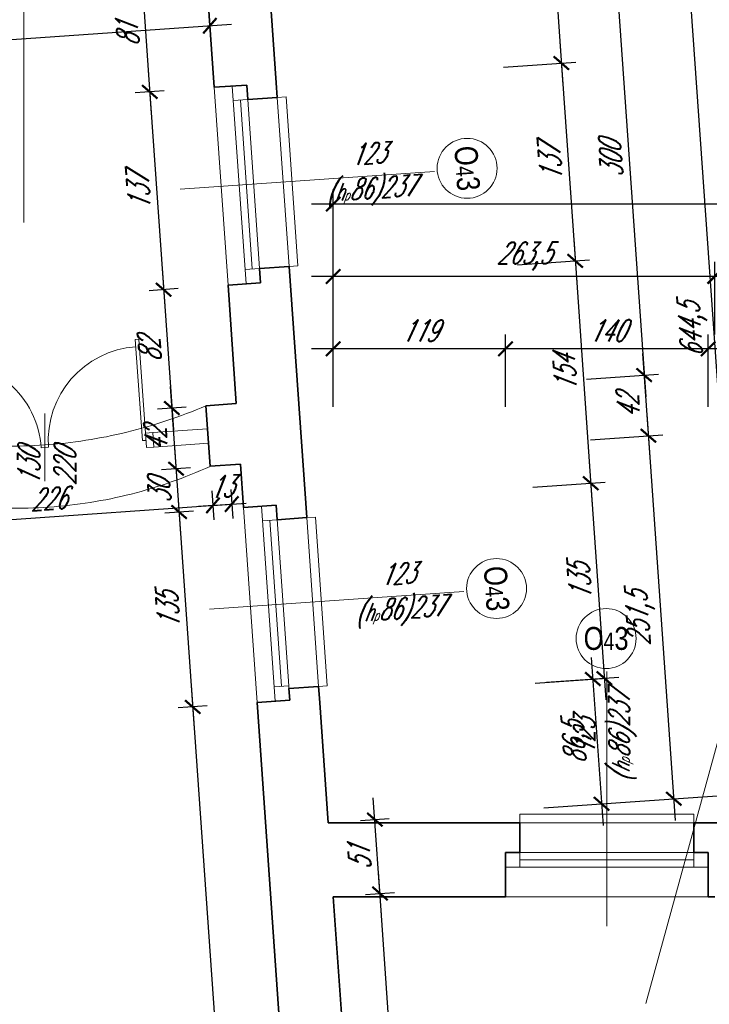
# Model space of a CAD drawing. Header units: millimetres. Extents: x 402 to 79005, y -7782 to 89952.
# Tile 47 of 256: x 22641 to 23117, y 17553 to 18233. Entities that reach past the tile are written whole.
import ezdxf

# ---------------------------------------------------------------- set-up
doc = ezdxf.new("R2010")
doc.units = ezdxf.units.MM
doc.header["$LTSCALE"] = 10
doc.linetypes.add('DASHED', pattern=[19.05, 12.7, -6.35])
doc.layers.get('0').update_dxf_attribs({"lineweight": 0})
doc.layers.get('Defpoints').update_dxf_attribs({"color": 253})
for name, color, linetype, lineweight in [('01 parter - ściany', 253, 'Continuous', 35), ('03-01_okna', 253, 'Continuous', 15), ('03_drzwi', 253, 'Continuous', 15), ('04-1_widok', 253, 'Continuous', 5), ('04-2_nad', 253, 'DASHED', 5), ('05-01_wymiary', 253, 'Continuous', 5), ('05-03_opis', 253, 'Continuous', 5)]:
    doc.layers.add(name, color=color, linetype=linetype, lineweight=lineweight)
doc.styles.add('ariel', font='ARIAL.TTF', dxfattribs={"width": 0.8})
doc.styles.add('ariel_wym', font='simplex.shx', dxfattribs={"width": 0.65, "oblique": 25})
doc.dimstyles.new('ariel 50', dxfattribs={"dimtxt": 15, "dimasz": 10, "dimexe": 10, "dimexo": 0, "dimgap": 5, "dimtad": 1, "dimdec": 1, "dimrnd": 0.5, "dimtxsty": 'ariel_wym', "dimblk": 'ARCHTICK', "dimcen": 2.5, "dimdle": 15, "dimazin": 0, "dimtfac": 1, "dimtdec": 1, "dimtix": 1, "dimtmove": 0, "dimatfit": 3, "dimldrblk": 'DOT', "dimfxl": 0, "dimarcsym": 0})
doc.dimstyles.new('ariel 50 wnętrze', dxfattribs={"dimtxt": 15, "dimasz": 10, "dimexe": 10, "dimexo": 0, "dimgap": 5, "dimtad": 1, "dimdec": 1, "dimrnd": 0.5, "dimtxsty": 'ariel_wym', "dimblk": 'ARCHTICK', "dimcen": 2.5, "dimdle": 15, "dimazin": 0, "dimtfac": 1, "dimtdec": 1, "dimtix": 1, "dimtmove": 0, "dimatfit": 3, "dimldrblk": 'DOT', "dimfxl": 0, "dimarcsym": 0})

# ---------------------------------------------------------------- blocks, each defined once
blk = doc.blocks.new('_ArchTick')
at = {"color": 0, "linetype": 'ByBlock', "const_width": 0.15}
blk.add_lwpolyline([(-0.5, -0.5), (0.5, 0.5)], dxfattribs=at)
blk = doc.blocks.new('*D3326')
at = {"layer": '05-01_wymiary', "color": 0, "lineweight": -2}
for p, q in [((23005.06, 18349.98), (23016.36, 18188.37)), ((22966.21, 18332.23), (23016.08, 18335.71)), ((22975.41, 18200.55), (23025.29, 18204.04))]:
    blk.add_line(p, q, dxfattribs=at)
at = {"layer": 'Defpoints', "color": 0, "lineweight": 0}
for p in [(22809.31, 18321.25), (23015.32, 18203.34), (22767.64, 18186.02)]:
    blk.add_point(p, dxfattribs=at)
at = {"layer": '05-01_wymiary', "color": 0, "lineweight": -2, "xscale": 10, "yscale": 10, "zscale": 10}
for p, rotation in [((23006.11, 18335.02), 94.00000000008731), ((23015.32, 18203.34), 274.0000000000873)]:
    blk.add_blockref('_ArchTick', p, dxfattribs=dict(at, rotation=rotation))
at = {"layer": '05-01_wymiary', "color": 0, "insert": (22998.24, 18268.31), "char_height": 15, "attachment_point": 5, "rotation": 94, "style": 'ariel_wym'}
blk.add_mtext('132', dxfattribs=at)
blk = doc.blocks.new('_Dot')
at = {"color": 0, "linetype": 'ByBlock', "lineweight": -2}
blk.add_line((-0.5, 0), (-1, 0), dxfattribs=at)
at = {"color": 0, "linetype": 'ByBlock', "const_width": 0.5}
blk.add_lwpolyline([(-0.25, 0, 1), (0.25, 0, 1)], format="xyb", close=True, dxfattribs=at)
blk = doc.blocks.new('*D3327')
at = {"layer": '05-01_wymiary', "color": 0, "lineweight": -2}
for p, q in [((23014.27, 18218.3), (23025.92, 18051.71)), ((22975.41, 18200.55), (23025.29, 18204.04)), ((22984.97, 18063.88), (23034.85, 18067.37))]:
    blk.add_line(p, q, dxfattribs=at)
at = {"layer": 'Defpoints', "color": 0, "lineweight": 0}
for p in [(22767.64, 18186.02), (23024.87, 18066.67), (22785.17, 18049.91)]:
    blk.add_point(p, dxfattribs=at)
at = {"layer": '05-01_wymiary', "color": 0, "lineweight": -2, "xscale": 10, "yscale": 10, "zscale": 10}
for p, rotation in [((23015.32, 18203.34), 94.0000000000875), ((23024.87, 18066.67), 274.0000000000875)]:
    blk.add_blockref('_ArchTick', p, dxfattribs=dict(at, rotation=rotation))
at = {"layer": '05-01_wymiary', "color": 0, "insert": (23007.63, 18134.13), "char_height": 15, "attachment_point": 5, "rotation": 94, "style": 'ariel_wym'}
blk.add_mtext('137', dxfattribs=at)
blk = doc.blocks.new('*D3328')
at = {"layer": '05-01_wymiary', "color": 0, "lineweight": -2}
for p, q in [((23023.83, 18081.64), (23036.66, 17898.08)), ((22984.97, 18063.88), (23034.85, 18067.37)), ((22995.71, 17910.26), (23045.59, 17913.74))]:
    blk.add_line(p, q, dxfattribs=at)
at = {"layer": 'Defpoints', "color": 0, "lineweight": 0}
for p in [(22785.17, 18049.91), (23035.62, 17913.05), (22795.92, 17896.29)]:
    blk.add_point(p, dxfattribs=at)
at = {"layer": '05-01_wymiary', "color": 0, "lineweight": -2, "xscale": 10, "yscale": 10, "zscale": 10}
for p, rotation in [((23024.87, 18066.67), 94.00000000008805), ((23035.62, 17913.05), 274.0000000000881)]:
    blk.add_blockref('_ArchTick', p, dxfattribs=dict(at, rotation=rotation))
at = {"layer": '05-01_wymiary', "color": 0, "insert": (23017.77, 17988.99), "char_height": 15, "attachment_point": 5, "rotation": 94, "style": 'ariel_wym'}
blk.add_mtext('154', dxfattribs=at)
blk = doc.blocks.new('*D3329')
at = {"layer": '05-01_wymiary', "color": 0, "lineweight": -2}
for p, q in [((23034.57, 17928.01), (23046.08, 17763.41)), ((22995.71, 17910.26), (23045.59, 17913.74)), ((23005.13, 17775.59), (23055.01, 17779.07))]:
    blk.add_line(p, q, dxfattribs=at)
at = {"layer": 'Defpoints', "color": 0, "lineweight": 0}
for p in [(22795.92, 17896.29), (23045.03, 17778.38), (22805.33, 17761.61)]:
    blk.add_point(p, dxfattribs=at)
at = {"layer": '05-01_wymiary', "color": 0, "lineweight": -2, "xscale": 10, "yscale": 10, "zscale": 10}
for p, rotation in [((23035.62, 17913.05), 94.00000000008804), ((23045.03, 17778.38), 274.000000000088)]:
    blk.add_blockref('_ArchTick', p, dxfattribs=dict(at, rotation=rotation))
at = {"layer": '05-01_wymiary', "color": 0, "insert": (23027.85, 17844.84), "char_height": 15, "attachment_point": 5, "rotation": 94, "style": 'ariel_wym'}
blk.add_mtext('135', dxfattribs=at)
blk = doc.blocks.new('*D3330')
at = {"layer": '05-01_wymiary', "color": 0, "lineweight": -2}
for p, q in [((23036.01, 17792.78), (23044.13, 17676.67)), ((22997.15, 17775.03), (23047.03, 17778.52)), ((23003.18, 17688.84), (23053.05, 17692.33))]:
    blk.add_line(p, q, dxfattribs=at)
at = {"layer": 'Defpoints', "color": 0, "lineweight": 0}
for p in [(22805.33, 17761.61), (23043.08, 17691.63), (22854.26, 17678.43)]:
    blk.add_point(p, dxfattribs=at)
at = {"layer": '05-01_wymiary', "color": 0, "lineweight": -2, "xscale": 10, "yscale": 10, "zscale": 10}
for p, rotation in [((23037.05, 17777.82), 94.00000000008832), ((23043.08, 17691.63), 274.0000000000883)]:
    blk.add_blockref('_ArchTick', p, dxfattribs=dict(at, rotation=rotation))
at = {"layer": '05-01_wymiary', "color": 0, "insert": (23026.17, 17733.75), "char_height": 15, "attachment_point": 5, "rotation": 94, "style": 'ariel_wym'}
blk.add_mtext('86,5', dxfattribs=at)
blk = doc.blocks.new('*D3332')
at = {"layer": '05-01_wymiary', "color": 0, "lineweight": -2}
for p, q in [((23050.52, 18302.03), (23073.54, 17972.84)), ((23011.66, 18284.28), (23061.54, 18287.77)), ((23032.59, 17985.01), (23082.47, 17988.5))]:
    blk.add_line(p, q, dxfattribs=at)
at = {"layer": 'Defpoints', "color": 0, "lineweight": 0}
for p in [(22761.99, 18266.82), (23072.49, 17987.8), (22782.91, 17967.55)]:
    blk.add_point(p, dxfattribs=at)
at = {"layer": '05-01_wymiary', "color": 0, "lineweight": -2, "xscale": 10, "yscale": 10, "zscale": 10}
for p, rotation in [((23051.56, 18287.07), 94.00000000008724), ((23072.49, 17987.8), 274.0000000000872)]:
    blk.add_blockref('_ArchTick', p, dxfattribs=dict(at, rotation=rotation))
at = {"layer": '05-01_wymiary', "color": 0, "insert": (23049.56, 18136.56), "char_height": 15, "attachment_point": 5, "rotation": 94, "style": 'ariel_wym'}
blk.add_mtext('300', dxfattribs=at)
blk = doc.blocks.new('*D3333')
at = {"layer": '05-01_wymiary', "color": 0, "lineweight": -2}
for p, q in [((23071.44, 18002.76), (23076.47, 17930.94)), ((23032.59, 17985.01), (23082.47, 17988.5)), ((23035.52, 17943.11), (23085.4, 17946.6))]:
    blk.add_line(p, q, dxfattribs=at)
at = {"layer": 'Defpoints', "color": 0, "lineweight": 0}
for p in [(22782.91, 17967.55), (23075.42, 17945.9), (22785.84, 17925.65)]:
    blk.add_point(p, dxfattribs=at)
at = {"layer": '05-01_wymiary', "color": 0, "lineweight": -2, "xscale": 10, "yscale": 10, "zscale": 10}
for p, rotation in [((23072.49, 17987.8), 94.00000000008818), ((23075.42, 17945.9), 274.0000000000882)]:
    blk.add_blockref('_ArchTick', p, dxfattribs=dict(at, rotation=rotation))
at = {"layer": '05-01_wymiary', "color": 0, "insert": (23061.49, 17965.98), "char_height": 15, "attachment_point": 5, "rotation": 94, "style": 'ariel_wym'}
blk.add_mtext('42', dxfattribs=at)
blk = doc.blocks.new('*D3334')
at = {"layer": '05-01_wymiary', "color": 0, "lineweight": -2}
for p, q in [((23074.37, 17960.87), (23094, 17680.15)), ((23035.52, 17943.11), (23085.4, 17946.6)), ((23053.05, 17692.33), (23102.93, 17695.81))]:
    blk.add_line(p, q, dxfattribs=at)
at = {"layer": 'Defpoints', "color": 0, "lineweight": 0}
for p in [(22785.84, 17925.65), (23092.96, 17695.12), (22854.26, 17678.43)]:
    blk.add_point(p, dxfattribs=at)
at = {"layer": '05-01_wymiary', "color": 0, "lineweight": -2, "xscale": 10, "yscale": 10, "zscale": 10}
for p, rotation in [((23075.42, 17945.9), 94.00000000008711), ((23092.96, 17695.12), 274.0000000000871)]:
    blk.add_blockref('_ArchTick', p, dxfattribs=dict(at, rotation=rotation))
at = {"layer": '05-01_wymiary', "color": 0, "insert": (23070.29, 17819.54), "char_height": 15, "attachment_point": 5, "rotation": 94, "style": 'ariel_wym'}
blk.add_mtext('251,5', dxfattribs=at)
blk = doc.blocks.new('*D3335')
at = {"layer": '05-01_wymiary', "color": 0, "lineweight": -2}
for p, q in [((23096.84, 18356.4), (23143.88, 17683.64)), ((23057.98, 18338.64), (23107.86, 18342.13)), ((23102.93, 17695.81), (23152.81, 17699.3))]:
    blk.add_line(p, q, dxfattribs=at)
at = {"layer": 'Defpoints', "color": 0, "lineweight": 0}
for p in [(22809.31, 18321.25), (23142.84, 17698.6), (22854.26, 17678.43)]:
    blk.add_point(p, dxfattribs=at)
at = {"layer": '05-01_wymiary', "color": 0, "lineweight": -2, "xscale": 10, "yscale": 10, "zscale": 10}
for p, rotation in [((23097.88, 18341.43), 94.0000000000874), ((23142.84, 17698.6), 274.0000000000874)]:
    blk.add_blockref('_ArchTick', p, dxfattribs=dict(at, rotation=rotation))
at = {"layer": '05-01_wymiary', "color": 0, "insert": (23106.47, 18019.05), "char_height": 15, "attachment_point": 5, "rotation": 94, "style": 'ariel_wym'}
blk.add_mtext('644,5', dxfattribs=at)
blk = doc.blocks.new('*D3338')
at = {"layer": '05-01_wymiary', "color": 0, "lineweight": -2}
for p, q in [((22769.97, 18267.38), (22773.34, 18219.14)), ((22442.77, 18244.5), (22446.14, 18196.26)), ((22430.48, 18205.19), (22787.61, 18230.17))]:
    blk.add_line(p, q, dxfattribs=at)
at = {"layer": 'Defpoints', "color": 0, "lineweight": 0}
for p in [(22769.97, 18267.38), (22442.77, 18244.5), (22772.64, 18229.12)]:
    blk.add_point(p, dxfattribs=at)
at = {"layer": '05-01_wymiary', "color": 0, "lineweight": -2, "xscale": 10, "yscale": 10, "zscale": 10}
for p, rotation in [((22772.64, 18229.12), 3.999999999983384), ((22445.44, 18206.24), 183.9999999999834)]:
    blk.add_blockref('_ArchTick', p, dxfattribs=dict(at, rotation=rotation))
at = {"layer": '05-01_wymiary', "color": 0, "insert": (22608.17, 18230.15), "char_height": 15, "attachment_point": 5, "rotation": 4, "style": 'ariel_wym'}
blk.add_mtext('328', dxfattribs=at)
blk = doc.blocks.new('*U5')
for p, q in [((0, -0.025), (0, 0.025)), ((0, -0.675), (0, -0.7))]:
    blk.add_line(p, q)
for points in [[(0, 0.7), (0, 0.675), (-0.7, 0.675), (-0.7, 0.7), (-0.05, 0.7), (0.05, 0.7), (0.05, 0.75), (-0.05, 0.75), (-0.05, 0.7)], [(0, -0.7), (0, -0.675), (-0.7, -0.675), (-0.7, -0.7), (-0.05, -0.7), (0.05, -0.7), (0.05, -0.75), (-0.05, -0.75), (-0.05, -0.7)]]:
    blk.add_lwpolyline(points)
for centre, start, end in [((0, 0.675), 180, 270), ((0, -0.675), 90, 180)]:
    blk.add_arc(centre, 0.65, start, end)
blk = doc.blocks.new('*D3372')
at = {"layer": '05-01_wymiary', "color": 0, "lineweight": -2}
for p, q in [((22724.4, 18279.23), (22732.14, 18168.5)), ((22735.42, 18264.96), (22715.47, 18263.57)), ((22741.07, 18184.16), (22721.12, 18182.77))]:
    blk.add_line(p, q, dxfattribs=at)
at = {"layer": 'Defpoints', "color": 0, "lineweight": 0}
for p in [(22761.99, 18266.82), (22731.1, 18183.46), (22767.64, 18186.02)]:
    blk.add_point(p, dxfattribs=at)
at = {"layer": '05-01_wymiary', "color": 0, "lineweight": -2, "xscale": 10, "yscale": 10, "zscale": 10}
for p, rotation in [((22725.45, 18264.27), 94.00000000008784), ((22731.1, 18183.46), 274.0000000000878)]:
    blk.add_blockref('_ArchTick', p, dxfattribs=dict(at, rotation=rotation))
at = {"layer": '05-01_wymiary', "color": 0, "insert": (22715.8, 18222.99), "char_height": 15, "attachment_point": 5, "rotation": 94, "style": 'ariel_wym'}
blk.add_mtext('81', dxfattribs=at)
blk = doc.blocks.new('*D3373')
at = {"layer": '05-01_wymiary', "color": 0, "lineweight": -2}
for p, q in [((22730.05, 18198.43), (22741.7, 18031.83)), ((22741.07, 18184.16), (22721.12, 18182.77)), ((22750.63, 18047.49), (22730.68, 18046.1))]:
    blk.add_line(p, q, dxfattribs=at)
at = {"layer": 'Defpoints', "color": 0, "lineweight": 0}
for p in [(22767.64, 18186.02), (22740.65, 18046.8), (22777.19, 18049.35)]:
    blk.add_point(p, dxfattribs=at)
at = {"layer": '05-01_wymiary', "color": 0, "lineweight": -2, "xscale": 10, "yscale": 10, "zscale": 10}
for p, rotation in [((22731.1, 18183.46), 94.00000000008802), ((22740.65, 18046.8), 274.000000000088)]:
    blk.add_blockref('_ArchTick', p, dxfattribs=dict(at, rotation=rotation))
at = {"layer": '05-01_wymiary', "color": 0, "insert": (22723.4, 18114.26), "char_height": 15, "attachment_point": 5, "rotation": 94, "style": 'ariel_wym'}
blk.add_mtext('137', dxfattribs=at)
blk = doc.blocks.new('*D3374')
at = {"layer": '05-01_wymiary', "color": 0, "lineweight": -2}
for p, q in [((22739.61, 18061.76), (22747.42, 17950.03)), ((22750.63, 18047.49), (22730.68, 18046.1)), ((22756.35, 17965.69), (22736.4, 17964.3))]:
    blk.add_line(p, q, dxfattribs=at)
at = {"layer": 'Defpoints', "color": 0, "lineweight": 0}
for p in [(22777.19, 18049.35), (22746.37, 17965), (22769.95, 17966.65)]:
    blk.add_point(p, dxfattribs=at)
at = {"layer": '05-01_wymiary', "color": 0, "lineweight": -2, "xscale": 10, "yscale": 10, "zscale": 10}
for p, rotation in [((22740.65, 18046.8), 94.00000000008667), ((22746.37, 17965), 274.0000000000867)]:
    blk.add_blockref('_ArchTick', p, dxfattribs=dict(at, rotation=rotation))
at = {"layer": '05-01_wymiary', "color": 0, "insert": (22731.04, 18005.02), "char_height": 15, "attachment_point": 5, "rotation": 94, "style": 'ariel_wym'}
blk.add_mtext('82', dxfattribs=at)
blk = doc.blocks.new('*D3375')
at = {"layer": '05-01_wymiary', "color": 0, "lineweight": -2}
for p, q in [((22745.33, 17979.96), (22750.35, 17908.14)), ((22756.35, 17965.69), (22736.4, 17964.3)), ((22759.28, 17923.8), (22739.33, 17922.4))]:
    blk.add_line(p, q, dxfattribs=at)
at = {"layer": 'Defpoints', "color": 0, "lineweight": 0}
for p in [(22769.95, 17966.65), (22772.88, 17924.75), (22749.3, 17923.1)]:
    blk.add_point(p, dxfattribs=at)
at = {"layer": '05-01_wymiary', "color": 0, "lineweight": -2, "xscale": 10, "yscale": 10, "zscale": 10}
for p, rotation in [((22746.37, 17965), 94.0000000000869), ((22749.3, 17923.1), 274.0000000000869)]:
    blk.add_blockref('_ArchTick', p, dxfattribs=dict(at, rotation=rotation))
at = {"layer": '05-01_wymiary', "color": 0, "insert": (22735.37, 17943.18), "char_height": 15, "attachment_point": 5, "rotation": 94, "style": 'ariel_wym'}
blk.add_mtext('42', dxfattribs=at)
blk = doc.blocks.new('*D3376')
at = {"layer": '05-01_wymiary', "color": 0, "lineweight": -2}
for p, q in [((22748.26, 17938.06), (22752.44, 17878.21)), ((22759.28, 17923.8), (22739.33, 17922.4)), ((22761.37, 17893.87), (22741.42, 17892.47))]:
    blk.add_line(p, q, dxfattribs=at)
at = {"layer": 'Defpoints', "color": 0, "lineweight": 0}
for p in [(22772.88, 17924.75), (22751.39, 17893.17), (22787.94, 17895.73)]:
    blk.add_point(p, dxfattribs=at)
at = {"layer": '05-01_wymiary', "color": 0, "lineweight": -2, "xscale": 10, "yscale": 10, "zscale": 10}
for p, rotation in [((22749.3, 17923.1), 94.00000000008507), ((22751.39, 17893.17), 274.000000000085)]:
    blk.add_blockref('_ArchTick', p, dxfattribs=dict(at, rotation=rotation))
at = {"layer": '05-01_wymiary', "color": 0, "insert": (22737.88, 17907.26), "char_height": 15, "attachment_point": 5, "rotation": 94, "style": 'ariel_wym'}
blk.add_mtext('30', dxfattribs=at)
blk = doc.blocks.new('*D3377')
at = {"layer": '05-01_wymiary', "color": 0, "lineweight": -2}
for p, q in [((22750.35, 17908.14), (22761.86, 17743.54)), ((22761.37, 17893.87), (22741.42, 17892.47)), ((22770.79, 17759.2), (22750.84, 17757.8))]:
    blk.add_line(p, q, dxfattribs=at)
at = {"layer": 'Defpoints', "color": 0, "lineweight": 0}
for p in [(22787.94, 17895.73), (22805.33, 17761.61), (22760.81, 17758.5)]:
    blk.add_point(p, dxfattribs=at)
at = {"layer": '05-01_wymiary', "color": 0, "lineweight": -2, "xscale": 10, "yscale": 10, "zscale": 10}
for p, rotation in [((22751.39, 17893.17), 94.00000000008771), ((22760.81, 17758.5), 274.0000000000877)]:
    blk.add_blockref('_ArchTick', p, dxfattribs=dict(at, rotation=rotation))
at = {"layer": '05-01_wymiary', "color": 0, "insert": (22743.63, 17824.96), "char_height": 15, "attachment_point": 5, "rotation": 94, "style": 'ariel_wym'}
blk.add_mtext('135', dxfattribs=at)
blk = doc.blocks.new('*D3378')
at = {"layer": '05-01_wymiary', "color": 0, "lineweight": -2}
for p, q in [((22759.77, 17773.46), (22801.09, 17182.51)), ((22770.79, 17759.2), (22750.84, 17757.8)), ((22810.02, 17198.17), (22790.07, 17196.77))]:
    blk.add_line(p, q, dxfattribs=at)
at = {"layer": 'Defpoints', "color": 0, "lineweight": 0}
for p in [(22805.33, 17761.61), (22800.04, 17197.47), (22836.58, 17200.03)]:
    blk.add_point(p, dxfattribs=at)
at = {"layer": '05-01_wymiary', "color": 0, "lineweight": -2, "xscale": 10, "yscale": 10, "zscale": 10}
for p, rotation in [((22760.81, 17758.5), 94.0000000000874), ((22800.04, 17197.47), 274.0000000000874)]:
    blk.add_blockref('_ArchTick', p, dxfattribs=dict(at, rotation=rotation))
at = {"layer": '05-01_wymiary', "color": 0, "insert": (22766.53, 17477.01), "char_height": 15, "attachment_point": 5, "rotation": 94, "style": 'ariel_wym'}
blk.add_mtext('562,5', dxfattribs=at)
blk = doc.blocks.new('*D2614')
at = {"layer": '05-01_wymiary', "color": 0, "lineweight": -2}
for p, q in [((22774.07, 17907.74), (22775.46, 17887.79)), ((22534.35, 17880.95), (22789.73, 17898.81)), ((22548.62, 17891.97), (22550.01, 17872.02))]:
    blk.add_line(p, q, dxfattribs=at)
at = {"layer": 'Defpoints', "color": 0, "lineweight": 0}
for p in [(22772.88, 17924.75), (22547.43, 17908.98), (22774.76, 17897.76)]:
    blk.add_point(p, dxfattribs=at)
at = {"layer": '05-01_wymiary', "color": 0, "lineweight": -2, "xscale": 10, "yscale": 10, "zscale": 10}
for p, rotation in [((22774.76, 17897.76), 3.999999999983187), ((22549.31, 17882), 183.9999999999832)]:
    blk.add_blockref('_ArchTick', p, dxfattribs=dict(at, rotation=rotation))
at = {"layer": '05-01_wymiary', "color": 0, "insert": (22661.17, 17902.35), "char_height": 15, "attachment_point": 5, "rotation": 4, "style": 'ariel_wym'}
blk.add_mtext('226', dxfattribs=at)
blk = doc.blocks.new('*D2615')
at = {"layer": '05-01_wymiary', "color": 0, "lineweight": -2}
for p, q in [((22774.07, 17907.74), (22775.46, 17887.79)), ((22787.03, 17908.64), (22788.43, 17888.69)), ((22774.76, 17897.76), (22764.79, 17897.06)), ((22774.76, 17897.76), (22787.73, 17898.67)), ((22787.73, 17898.67), (22797.71, 17899.37))]:
    blk.add_line(p, q, dxfattribs=at)
at = {"layer": 'Defpoints', "color": 0, "lineweight": 0}
for p in [(22772.88, 17924.75), (22785.84, 17925.65), (22787.73, 17898.67)]:
    blk.add_point(p, dxfattribs=at)
at = {"layer": '05-01_wymiary', "color": 0, "lineweight": -2, "xscale": 10, "yscale": 10, "zscale": 10}
for p, rotation in [((22774.76, 17897.76), 3.999999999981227), ((22787.73, 17898.67), 183.9999999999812)]:
    blk.add_blockref('_ArchTick', p, dxfattribs=dict(at, rotation=rotation))
at = {"layer": '05-01_wymiary', "color": 0, "insert": (22780.38, 17910.68), "char_height": 15, "attachment_point": 5, "rotation": 4, "style": 'ariel_wym'}
blk.add_mtext('13', dxfattribs=at)
blk = doc.blocks.new('*D2957')
at = {"layer": '05-01_wymiary', "color": 0, "lineweight": -2}
for p, q in [((22915.83, 17261.7), (22889.05, 17644.62)), ((22880.12, 17628.96), (22900.07, 17630.36)), ((22904.8, 17275.96), (22924.76, 17277.36))]:
    blk.add_line(p, q, dxfattribs=at)
at = {"layer": 'Defpoints', "color": 0, "lineweight": 0}
for p in [(22857.82, 17627.4), (22890.1, 17629.66), (22882.51, 17274.4)]:
    blk.add_point(p, dxfattribs=at)
at = {"layer": '05-01_wymiary', "color": 0, "lineweight": -2, "xscale": 10, "yscale": 10, "zscale": 10}
for p, rotation in [((22890.1, 17629.66), 94.00000000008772), ((22914.78, 17276.66), 274.0000000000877)]:
    blk.add_blockref('_ArchTick', p, dxfattribs=dict(at, rotation=rotation))
at = {"layer": '05-01_wymiary', "color": 0, "insert": (22889.97, 17452.29), "char_height": 15, "attachment_point": 5, "rotation": 94, "style": 'ariel_wym'}
blk.add_mtext('354', dxfattribs=at)
blk = doc.blocks.new('*D2958')
at = {"layer": '05-01_wymiary', "color": 0, "lineweight": -2}
for p, q in [((22891.14, 17614.7), (22885.48, 17695.65)), ((22876.55, 17679.98), (22896.5, 17681.38)), ((22880.12, 17628.96), (22900.07, 17630.36))]:
    blk.add_line(p, q, dxfattribs=at)
at = {"layer": 'Defpoints', "color": 0, "lineweight": 0}
for p in [(22886.53, 17680.68), (22854.26, 17678.43), (22857.82, 17627.4)]:
    blk.add_point(p, dxfattribs=at)
at = {"layer": '05-01_wymiary', "color": 0, "lineweight": -2, "xscale": 10, "yscale": 10, "zscale": 10}
for p, rotation in [((22886.53, 17680.68), 94.00000000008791), ((22890.1, 17629.66), 274.0000000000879)]:
    blk.add_blockref('_ArchTick', p, dxfattribs=dict(at, rotation=rotation))
at = {"layer": '05-01_wymiary', "color": 0, "insert": (22875.84, 17654.3), "char_height": 15, "attachment_point": 5, "rotation": 94, "style": 'ariel_wym'}
blk.add_mtext('51', dxfattribs=at)
blk = doc.blocks.new('*D3015')
at = {"layer": '05-01_wymiary', "color": 0, "lineweight": -2}
for p, q in [((23116.73, 17965.92), (23116.73, 18015.92)), ((23163.72, 17965.92), (23163.72, 18015.92)), ((23178.72, 18005.92), (23101.73, 18005.92))]:
    blk.add_line(p, q, dxfattribs=at)
at = {"layer": 'Defpoints', "color": 0, "lineweight": 0}
for p in [(23116.73, 18005.92), (23116.73, 17627.43), (23163.72, 17627.4)]:
    blk.add_point(p, dxfattribs=at)
at = {"layer": '05-01_wymiary', "color": 0, "lineweight": -2, "xscale": 10, "yscale": 10, "zscale": 10, "rotation": 180}
blk.add_blockref('_ArchTick', (23116.73, 18005.92), dxfattribs=at)
at = {"layer": '05-01_wymiary', "color": 0, "lineweight": -2, "xscale": 10, "yscale": 10, "zscale": 10}
blk.add_blockref('_ArchTick', (23163.72, 18005.92), dxfattribs=at)
at = {"layer": '05-01_wymiary', "color": 0, "insert": (23140.22, 18018.42), "char_height": 15, "attachment_point": 5, "style": 'ariel_wym'}
blk.add_mtext('47', dxfattribs=at)
blk = doc.blocks.new('*D3016')
at = {"layer": '05-01_wymiary', "color": 0, "lineweight": -2}
for p, q in [((22976.73, 17965.92), (22976.73, 18015.92)), ((23116.73, 17965.92), (23116.73, 18015.92)), ((23131.73, 18005.92), (22961.73, 18005.92))]:
    blk.add_line(p, q, dxfattribs=at)
at = {"layer": 'Defpoints', "color": 0, "lineweight": 0}
for p in [(22976.73, 18005.92), (22976.73, 17627.43), (23116.73, 17627.43)]:
    blk.add_point(p, dxfattribs=at)
at = {"layer": '05-01_wymiary', "color": 0, "lineweight": -2, "xscale": 10, "yscale": 10, "zscale": 10, "rotation": 180}
blk.add_blockref('_ArchTick', (22976.73, 18005.92), dxfattribs=at)
at = {"layer": '05-01_wymiary', "color": 0, "lineweight": -2, "xscale": 10, "yscale": 10, "zscale": 10}
blk.add_blockref('_ArchTick', (23116.73, 18005.92), dxfattribs=at)
at = {"layer": '05-01_wymiary', "color": 0, "insert": (23046.73, 18018.42), "char_height": 15, "attachment_point": 5, "style": 'ariel_wym'}
blk.add_mtext('140', dxfattribs=at)
blk = doc.blocks.new('*D3017')
at = {"layer": '05-01_wymiary', "color": 0, "lineweight": -2}
for p, q in [((22857.82, 17965.92), (22857.82, 18015.92)), ((22976.73, 17965.92), (22976.73, 18015.92)), ((22991.73, 18005.92), (22842.82, 18005.92))]:
    blk.add_line(p, q, dxfattribs=at)
at = {"layer": 'Defpoints', "color": 0, "lineweight": 0}
for p in [(22857.82, 18005.92), (22857.82, 17627.4), (22976.73, 17627.43)]:
    blk.add_point(p, dxfattribs=at)
at = {"layer": '05-01_wymiary', "color": 0, "lineweight": -2, "xscale": 10, "yscale": 10, "zscale": 10, "rotation": 180}
blk.add_blockref('_ArchTick', (22857.82, 18005.92), dxfattribs=at)
at = {"layer": '05-01_wymiary', "color": 0, "lineweight": -2, "xscale": 10, "yscale": 10, "zscale": 10}
blk.add_blockref('_ArchTick', (22976.73, 18005.92), dxfattribs=at)
at = {"layer": '05-01_wymiary', "color": 0, "insert": (22917.28, 18018.42), "char_height": 15, "attachment_point": 5, "style": 'ariel_wym'}
blk.add_mtext('119', dxfattribs=at)
blk = doc.blocks.new('*D3041')
at = {"layer": '05-01_wymiary', "color": 0, "lineweight": -2}
for p, q in [((23121.23, 18015.92), (23121.23, 18065.92)), ((23133.23, 18015.92), (23133.23, 18065.92)), ((23121.23, 18055.92), (23111.23, 18055.92)), ((23133.23, 18055.92), (23121.23, 18055.92)), ((23133.23, 18055.92), (23143.23, 18055.92))]:
    blk.add_line(p, q, dxfattribs=at)
at = {"layer": 'Defpoints', "color": 0, "lineweight": 0}
for p in [(23121.23, 18055.92), (23121.23, 17627.4), (23133.23, 17627.4)]:
    blk.add_point(p, dxfattribs=at)
at = {"layer": '05-01_wymiary', "color": 0, "lineweight": -2, "xscale": 10, "yscale": 10, "zscale": 10}
blk.add_blockref('_ArchTick', (23121.23, 18055.92), dxfattribs=at)
at = {"layer": '05-01_wymiary', "color": 0, "lineweight": -2, "xscale": 10, "yscale": 10, "zscale": 10, "rotation": 180}
blk.add_blockref('_ArchTick', (23133.23, 18055.92), dxfattribs=at)
at = {"layer": '05-01_wymiary', "color": 0, "insert": (23127.23, 18068.42), "char_height": 15, "attachment_point": 5, "style": 'ariel_wym'}
blk.add_mtext('12', dxfattribs=at)
blk = doc.blocks.new('*D3042')
at = {"layer": '05-01_wymiary', "color": 0, "lineweight": -2}
for p, q in [((22857.82, 18015.92), (22857.82, 18065.92)), ((23121.23, 18015.92), (23121.23, 18065.92)), ((23136.23, 18055.92), (22842.82, 18055.92))]:
    blk.add_line(p, q, dxfattribs=at)
at = {"layer": 'Defpoints', "color": 0, "lineweight": 0}
for p in [(22857.82, 18055.92), (22857.82, 17627.4), (23121.23, 17627.4)]:
    blk.add_point(p, dxfattribs=at)
at = {"layer": '05-01_wymiary', "color": 0, "lineweight": -2, "xscale": 10, "yscale": 10, "zscale": 10, "rotation": 180}
blk.add_blockref('_ArchTick', (22857.82, 18055.92), dxfattribs=at)
at = {"layer": '05-01_wymiary', "color": 0, "lineweight": -2, "xscale": 10, "yscale": 10, "zscale": 10}
blk.add_blockref('_ArchTick', (23121.23, 18055.92), dxfattribs=at)
at = {"layer": '05-01_wymiary', "color": 0, "insert": (22989.53, 18069.85), "char_height": 15, "attachment_point": 5, "style": 'ariel_wym'}
blk.add_mtext('263,5', dxfattribs=at)
blk = doc.blocks.new('*D3043')
at = {"layer": '05-01_wymiary', "color": 0, "lineweight": -2}
for p, q in [((22857.82, 18065.92), (22857.82, 18115.92)), ((27678.23, 18065.92), (27678.23, 18115.92)), ((27693.23, 18105.92), (22842.82, 18105.92))]:
    blk.add_line(p, q, dxfattribs=at)
at = {"layer": 'Defpoints', "color": 0, "lineweight": 0}
for p in [(22857.82, 18105.92), (27678.23, 17640.4), (22857.82, 17627.4)]:
    blk.add_point(p, dxfattribs=at)
at = {"layer": '05-01_wymiary', "color": 0, "lineweight": -2, "xscale": 10, "yscale": 10, "zscale": 10, "rotation": 180}
blk.add_blockref('_ArchTick', (22857.82, 18105.92), dxfattribs=at)
at = {"layer": '05-01_wymiary', "color": 0, "lineweight": -2, "xscale": 10, "yscale": 10, "zscale": 10}
blk.add_blockref('_ArchTick', (27678.23, 18105.92), dxfattribs=at)
at = {"layer": '05-01_wymiary', "color": 0, "insert": (25268.03, 18119.85), "char_height": 15, "attachment_point": 5, "style": 'ariel_wym'}
blk.add_mtext('4820,5', dxfattribs=at)

msp = doc.modelspace()

# ---------------------------------------------------------------- linework, layer by layer
at = {"layer": '01 parter - ściany'}
for p, q in [((22818.51, 18189.58), (22809.31, 18321.25)), ((22775.62, 18186.58), (22769.97, 18267.38)), ((22798.06, 18188.15), (22775.62, 18186.58)), ((22838.81, 17899.28), (22828.07, 18052.91)), ((22807.62, 18051.48), (22785.17, 18049.91)), ((22790.89, 17968.11), (22785.17, 18049.91)), ((22769.95, 17966.65), (22790.89, 17968.11)), ((22772.88, 17924.75), (22769.95, 17966.65)), ((22772.88, 17924.75), (22793.82, 17926.21)), ((22795.92, 17896.29), (22793.82, 17926.21)), ((22795.92, 17896.29), (22818.36, 17897.85)), ((22805.33, 17761.61), (22827.78, 17763.18)), ((22844.57, 17200.58), (22805.33, 17761.61)), ((22854.26, 17678.43), (22848.23, 17764.61)), ((22976.73, 17678.43), (22854.26, 17678.43)), ((23116.73, 17678.43), (23116.73, 17678.4)), ((23163.72, 17678.4), (23116.73, 17678.4)), ((22976.73, 17657.93), (22976.73, 17627.43)), ((23116.73, 17657.93), (23116.73, 17627.43)), ((22976.73, 17627.43), (22857.82, 17627.4)), ((22860.09, 17595.03), (22857.82, 17627.4)), ((23121.23, 17627.43), (23116.73, 17627.43)), ((22882.51, 17274.4), (22860.09, 17595.03))]:
    msp.add_line(p, q, dxfattribs=at)
for points in [[(22818.51, 18189.58), (22819.21, 18179.6), (22798.76, 18178.17), (22798.06, 18188.15)], [(22828.07, 18052.91), (22827.37, 18062.89), (22806.92, 18061.46), (22807.62, 18051.48)], [(22838.81, 17899.28), (22839.51, 17889.31), (22819.06, 17887.88), (22818.36, 17897.85)], [(22848.23, 17764.61), (22847.67, 17772.59), (22827.22, 17771.16), (22827.78, 17763.18)], [(22976.73, 17678.43), (22986.73, 17678.43), (22986.73, 17657.93), (22976.73, 17657.93)], [(23116.73, 17678.43), (23106.73, 17678.43), (23106.73, 17657.93), (23116.73, 17657.93)]]:
    msp.add_lwpolyline(points, dxfattribs=at)
at = {"layer": '03-01_okna', "linetype": 'Continuous', "lineweight": 0}
for p, q in [((22788.09, 18187.45), (22797.64, 18050.78)), ((22798.06, 18188.15), (22807.62, 18051.48)), ((22788.79, 18177.47), (22798.76, 18178.17)), ((22793.77, 18177.82), (22801.93, 18061.11)), ((22796.95, 18060.76), (22806.92, 18061.46)), ((22808.39, 17897.16), (22817.8, 17762.49)), ((22818.36, 17897.85), (22827.78, 17763.18)), ((22809.08, 17887.18), (22819.06, 17887.88)), ((22814.07, 17887.53), (22822.09, 17772.81)), ((22817.11, 17772.46), (22827.08, 17773.16)), ((22976.73, 17657.93), (23116.73, 17657.93)), ((22986.73, 17647.93), (22986.73, 17657.93)), ((22986.73, 17652.93), (23106.73, 17652.93)), ((23106.73, 17647.93), (23106.73, 17657.93)), ((22976.73, 17647.93), (23116.73, 17647.93)), ((22976.73, 17647.93), (22986.73, 17647.93)), ((23116.73, 17647.93), (23106.73, 17647.93))]:
    msp.add_line(p, q, dxfattribs=at)
at = {"layer": '03-01_okna', "linetype": 'DASHED'}
for p, q in [((22819.21, 18179.6), (22827.37, 18062.89)), ((22839.51, 17889.31), (22847.67, 17772.59)), ((22986.73, 17678.43), (23106.73, 17678.43))]:
    msp.add_line(p, q, dxfattribs=at)
at = {"layer": '03-01_okna', "linetype": 'Continuous', "lineweight": 0}
for points in [[(22827.37, 18062.89), (22833.36, 18063.3), (22825.2, 18180.02), (22819.21, 18179.6)], [(22847.67, 17772.59), (22853.66, 17773.01), (22845.5, 17889.73), (22839.51, 17889.31)], [(23106.73, 17678.43), (23106.73, 17684.43), (22986.73, 17684.43), (22986.73, 17678.43)]]:
    msp.add_lwpolyline(points, dxfattribs=at)
at = {"layer": '03_drzwi'}
for p, q in [((22658.69, 17914.49), (22658.69, 17961.14)), ((22733.15, 17948.03), (22771.06, 17950.68)), ((22733.85, 17938.06), (22771.76, 17940.71))]:
    msp.add_line(p, q, dxfattribs=at)
at = {"layer": '04-1_widok'}
for p, q in [((22775.62, 18186.58), (22785.17, 18049.91)), ((22795.92, 17896.29), (22805.33, 17761.61)), ((22976.73, 17627.43), (23116.73, 17627.43))]:
    msp.add_line(p, q, dxfattribs=at)
at = {"layer": '04-2_nad', "ltscale": 2}
for centre, radius, start, end in [((22634.77, 18279.77), 341.06, 254.65098, 293.34902), ((22638.99, 18219.46), 323.7, 253.56834, 294.43166)]:
    msp.add_arc(centre, radius, start, end, dxfattribs=at)
at = {"layer": '05-03_opis'}
for p, q in [((22644.24, 18851.43), (22644.24, 18093.14)), ((23229.68, 18122.66), (23073.61, 17553.64))]:
    msp.add_line(p, q, dxfattribs=at)
at = {"layer": '05-03_opis', "lineweight": 0}
for p, q in [((22752.08, 18116.26), (22927.67, 18128.54)), ((22772.38, 17825.97), (22947.97, 17838.25)), ((23046.73, 17607.04), (23046.73, 17783.06))]:
    msp.add_line(p, q, dxfattribs=at)
for centre in [(22950.27, 18130.62), (22970.57, 17840.33), (23046.23, 17805.75)]:
    msp.add_circle(centre, 20.69, dxfattribs=at)

# ---------------------------------------------------------------- block references
at = {"layer": '03_drzwi', "xscale": 99.99999999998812, "yscale": 99.99999999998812, "zscale": 99.99999999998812, "rotation": 273.9999999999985}
msp.add_blockref('*U5', (22658.69, 17937.81), dxfattribs=at)

# ---------------------------------------------------------------- texts
at = {"layer": '03_drzwi', "insert": (22680.14, 17911.74), "char_height": 15, "width": 160.5905, "attachment_point": 7, "rotation": 90, "style": 'ariel_wym'}
msp.add_mtext('130\\P220', dxfattribs=at)
at = {"layer": '05-03_opis', "insert": (23166.79, 18210.47), "char_height": 23.4234, "width": 108.9126, "attachment_point": 5, "style": 'ariel'}
msp.add_mtext('{\\fArial|b0|i0|c238|p34;8,54m²}', dxfattribs=at)
at = {"layer": '05-03_opis', "lineweight": 0, "attachment_point": 5}
for s, insert, char_height, width, rotation, style in [('O{\\H0.7576x;4}3', (22950.27, 18130.62), 15.84, 75.1935, 274, 'ariel'), ('123\\P({\\H0.8333x;h\\H0.6x;p}86)237', (22882.82, 18126.48), 14.4, 62.6613, 4, 'ariel_wym'), ('123\\P({\\H0.8333x;h\\H0.6x;p}86)237', (22903.12, 17836.19), 14.4, 62.6613, 4, 'ariel_wym'), ('O{\\H0.7576x;4}3', (22970.57, 17840.33), 15.84, 75.1935, 274, 'ariel'), ('123\\P({\\H0.8333x;h\\H0.6x;p}86)237', (23045.65, 17738.18), 14.4, 62.6613, 90, 'ariel_wym')]:
    msp.add_mtext(s, dxfattribs=dict(at, insert=insert, char_height=char_height, width=width, rotation=rotation, style=style))
at = {"layer": '05-03_opis', "lineweight": 0, "insert": (23046.23, 17805.75), "char_height": 15.84, "width": 75.1935, "attachment_point": 5, "style": 'ariel'}
msp.add_mtext('O{\\H0.7576x;4}3', dxfattribs=at)

# ---------------------------------------------------------------- dimensions: what is measured, and where the dimension line sits
at = {"layer": '05-01_wymiary'}
for base, p1, p2, dimstyle, picture, middle in [((23142.84, 17698.6), (22809.31, 18321.25), (22854.26, 17678.43), 'ariel 50', '*D3335', (23106.47, 18019.05)), ((23015.32, 18203.34), (22809.31, 18321.25), (22767.64, 18186.02), 'ariel 50', '*D3326', (22998.24, 18268.31)), ((23072.49, 17987.8), (22761.99, 18266.82), (22782.91, 17967.55), 'ariel 50', '*D3332', (23049.56, 18136.56)), ((22731.1, 18183.46), (22761.99, 18266.82), (22767.64, 18186.02), 'ariel 50 wnętrze', '*D3372', (22715.8, 18222.99)), ((23024.87, 18066.67), (22767.64, 18186.02), (22785.17, 18049.91), 'ariel 50', '*D3327', (23007.63, 18134.13)), ((23035.62, 17913.05), (22785.17, 18049.91), (22795.92, 17896.29), 'ariel 50', '*D3328', (23017.77, 17988.99)), ((23075.42, 17945.9), (22782.91, 17967.55), (22785.84, 17925.65), 'ariel 50', '*D3333', (23061.49, 17965.98)), ((23092.96, 17695.12), (22785.84, 17925.65), (22854.26, 17678.43), 'ariel 50', '*D3334', (23070.29, 17819.54)), ((23045.03, 17778.38), (22795.92, 17896.29), (22805.33, 17761.61), 'ariel 50', '*D3329', (23027.85, 17844.84)), ((23043.08, 17691.63), (22805.33, 17761.61), (22854.26, 17678.43), 'ariel 50', '*D3330', (23026.17, 17733.75)), ((22890.1, 17629.66), (22882.51, 17274.4), (22857.82, 17627.4), 'ariel 50 wnętrze', '*D2957', (22889.97, 17452.29))]:
    dim = msp.add_linear_dim(base=base, p1=p1, p2=p2, angle=94, dimstyle=dimstyle, dxfattribs=at)
    dim.commit()
    dim.dimension.update_dxf_attribs({"geometry": picture, "text_midpoint": middle})
for base, p1, p2, angle, dimstyle, picture, middle in [((22772.64, 18229.12), (22442.77, 18244.5), (22769.97, 18267.38), 4, 'ariel 50', '*D3338', (22608.17, 18230.15)), ((22740.65, 18046.8), (22767.64, 18186.02), (22777.19, 18049.35), 94, 'ariel 50 wnętrze', '*D3373', (22723.4, 18114.26)), ((22746.37, 17965), (22777.19, 18049.35), (22769.95, 17966.65), 94, 'ariel 50 wnętrze', '*D3374', (22731.04, 18005.02)), ((22749.3, 17923.1), (22769.95, 17966.65), (22772.88, 17924.75), 94, 'ariel 50 wnętrze', '*D3375', (22735.37, 17943.18)), ((22751.39, 17893.17), (22772.88, 17924.75), (22787.94, 17895.73), 94, 'ariel 50 wnętrze', '*D3376', (22737.88, 17907.26)), ((22774.76, 17897.76), (22547.43, 17908.98), (22772.88, 17924.75), 4, 'ariel 50 wnętrze', '*D2614', (22661.17, 17902.35)), ((22787.73, 17898.67), (22772.88, 17924.75), (22785.84, 17925.65), 4, 'ariel 50 wnętrze', '*D2615', (22780.38, 17910.68)), ((22760.81, 17758.5), (22787.94, 17895.73), (22805.33, 17761.61), 94, 'ariel 50 wnętrze', '*D3377', (22743.63, 17824.96)), ((22800.04, 17197.47), (22805.33, 17761.61), (22836.58, 17200.03), 94, 'ariel 50 wnętrze', '*D3378', (22766.53, 17477.01)), ((22886.528, 17680.6818), (22857.8244, 17627.403), (22854.2566, 17678.4252), 94, 'ariel 50 wnętrze', '*D2958', (22875.8424, 17654.2987))]:
    dim = msp.add_linear_dim(base=base, p1=p1, p2=p2, angle=angle, dimstyle=dimstyle, override={"dimtmove": 1}, dxfattribs=at)
    dim.commit()
    dim.dimension.update_dxf_attribs({"geometry": picture, "text_midpoint": middle})
for base, p1, p2, picture, middle in [((22857.82, 18105.92), (27678.23, 17640.4), (22857.82, 17627.4), '*D3043', (25268.03, 18119.85)), ((22857.82, 18055.92), (23121.23, 17627.4), (22857.82, 17627.4), '*D3042', (22989.53, 18069.85)), ((23121.23, 18055.92), (23133.23, 17627.4), (23121.23, 17627.4), '*D3041', (23127.23, 18068.42)), ((22857.82, 18005.92), (22976.73, 17627.43), (22857.82, 17627.4), '*D3017', (22917.28, 18018.42)), ((22976.73, 18005.92), (23116.73, 17627.43), (22976.73, 17627.43), '*D3016', (23046.73, 18018.42)), ((23116.73, 18005.92), (23163.72, 17627.4), (23116.73, 17627.43), '*D3015', (23140.22, 18018.42))]:
    dim = msp.add_linear_dim(base=base, p1=p1, p2=p2, dimstyle='ariel 50', dxfattribs=at)
    dim.commit()
    dim.dimension.update_dxf_attribs({"geometry": picture, "text_midpoint": middle})

doc.saveas('drawing.dxf')
